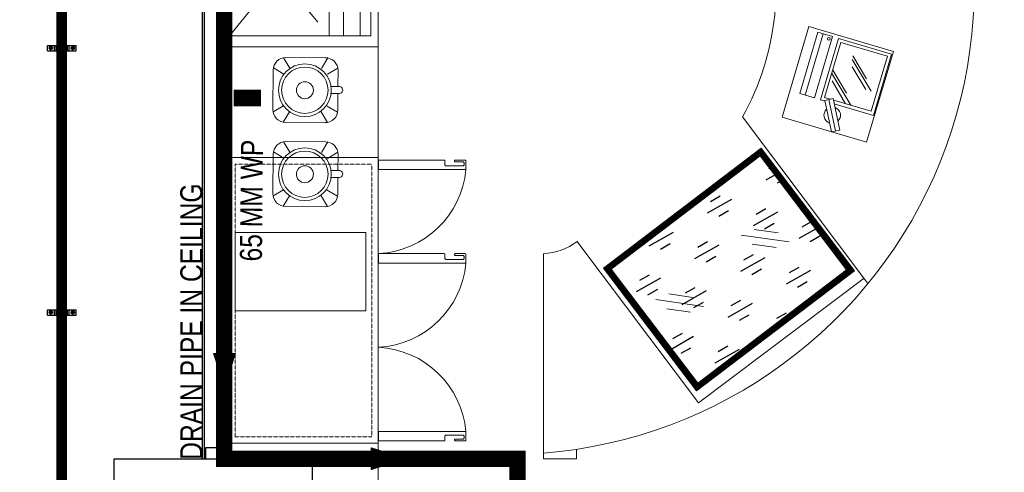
# Model space of a CAD drawing. Header units: millimetres. Extents: x 103872 to 294171, y 5570 to 32737.
# Tile 98 of 117: x 133629 to 138102, y 14149 to 16204. Entities that reach past the tile are written whole.
import ezdxf
from ezdxf.lldxf.tags import DXFTag

# ---------------------------------------------------------------- set-up
doc = ezdxf.new("R2010")
doc.units = ezdxf.units.MM
doc.header["$LTSCALE"] = 2.5
doc.set_wipeout_variables(frame=1)
for name, pattern in [('( Hidden )', [0.375, 0.25, -0.125]), ('CENTER', [50.8, 31.75, -6.35, 6.35, -6.35]), ('DASHED', [19.05, 12.7, -6.35]), ('HIDDEN', [0.375, 0.25, -0.125]), ('HIDDENX2', [19.05, 12.7, -6.35])]:
    doc.linetypes.add(name, pattern=pattern)
for name, color, linetype, lineweight in [('00-ABM-PHE-DRAINAGE TEXT', 7, 'Continuous', 18), ('00-ABM-WASTE PIPE', 3, 'Continuous', 0), ('CKD Equipments', 252, 'Continuous', 0), ('Dimension', 40, 'Continuous', 0), ('Flow Direction', 1, 'Continuous', 0), ('furniture1', 9, 'Continuous', 13), ('FURNITURES', 30, 'Continuous', 15), ('HATCH LIGHT', 250, 'Continuous', 0), ('HATCH MEDIUM', 251, 'Continuous', 5), ('K Equipment', 30, 'Continuous', 9), ('K Equipment UC', 251, 'Continuous', 5), ('P-LS DISCHARGE PIPE', 64, 'HIDDEN', 25), ('ROOM TEXT', 7, 'Continuous', 5), ('WALL', 132, 'Continuous', 25)]:
    doc.layers.add(name, color=color, linetype=linetype, lineweight=lineweight)
for name, color, linetype in [('BA-DEMOLISTION WALL', 3, 'Continuous'), ('P_SUPPORT', 7, 'Continuous'), ('RCC', 5, 'Continuous')]:
    doc.layers.add(name, color=color, linetype=linetype)
doc.styles.add('arial 0.80', font='arial.ttf', dxfattribs={"width": 0.8})
doc.styles.add('MTEXT', font='romans.shx', dxfattribs={"width": 0.85})
tags = doc.linetypes.add('DOT2', pattern=[3.175, 0, -3.175]).pattern_tags.tags
tags[6:7] = [DXFTag(74, 4), DXFTag(75, 0), DXFTag(340, '0'), DXFTag(46, 1.0), DXFTag(50, 0.0), DXFTag(44, 0.0), DXFTag(45, 0.0)]
tags[4:5] = [DXFTag(74, 4), DXFTag(75, 0), DXFTag(340, '0'), DXFTag(46, 1.0), DXFTag(50, 0.0), DXFTag(44, 0.0), DXFTag(45, 0.0)]

# ---------------------------------------------------------------- blocks, each defined once
blk = doc.blocks.new('*U41')
at = {"color": 8}
for points in [[(0, 0), (7713.3, 0), (7713.3, -10), (0, -10)], [(7663.3, -15), (7713.3, -15), (7713.3, -85), (7663.3, -85)], [(0, -100), (7713.3, -100), (7713.3, -90), (0, -90)]]:
    blk.add_lwpolyline(points, close=True, dxfattribs=at)
blk = doc.blocks.new('pos')
at = {"layer": 'FURNITURES', "color": 8}
blk.add_line((206081.3, 97081.2), (206370.8, 97081.2), dxfattribs=at)
for points in [[(206370.8, 97036.1), (206370.8, 97106.6), (206081.3, 97106.6), (206081.3, 97036.1)], [(206080.6, 96757), (206371, 96757), (206371, 97007.7), (206080.6, 97007.7)], [(206095.6, 96992.7), (206095.6, 96772), (206356, 96772), (206356, 96992.7)]]:
    blk.add_lwpolyline(points, close=True, dxfattribs=at)
for points in [[(206209.6, 96992.1), (206095.6, 96868.2)], [(206177.1, 96981.7), (206095.6, 96893.1)], [(206225.3, 96992.7), (206143.2, 96903.4)], [(206297, 96922.5), (206183, 96798.6)], [(206264.6, 96912.2), (206183, 96823.5)], [(206312.7, 96923.1), (206230.6, 96833.8)]]:
    blk.add_lwpolyline(points, dxfattribs=at)
blk.add_circle((206356, 97049.7), 6.27, dxfattribs=at)
for start, end in [(59.5319, 177.1175), (239.5319, 357.1175)]:
    blk.add_arc((206028.2, 96936.6), 37.6, start, end, dxfattribs=at)
at = {"color": 8}
blk.add_wipeout([(206101.7, 96954.1), (206083.2, 96988.4), (205954.7, 96919.1), (205973.2, 96884.8)], dxfattribs=at).dxf.layer = 'FURNITURES'
at = {"layer": 'FURNITURES', "color": 8}
for p, q in [((206083.2, 96988.4), (205954.7, 96919.1)), ((205964, 96901.9), (206092.5, 96971.2)), ((206101.7, 96954.1), (206083.2, 96988.4)), ((206101.7, 96954.1), (205973.2, 96884.8)), ((205973.2, 96884.8), (205954.7, 96919.1))]:
    blk.add_line(p, q, dxfattribs=at)
blk.add_lwpolyline([(206385.2, 97152.6), (205955.1, 97152.6), (205955.1, 96752.2), (206385.2, 96752.2)], close=True, dxfattribs=at)
blk = doc.blocks.new('A$Cb31a83a8')
at = {"linetype": 'DASHED', "ltscale": 20}
for p, q in [((0, 642, 0), (0, 452, 0)), ((555, 642, 0), (0, 642, 0)), ((555, 452, 0), (555, 642, 0)), ((555, 592.9, 0), (0, 592.9, 0)), ((555, 517.9, 0), (0, 517.9, 0)), ((555, 0, 0), (0, 452, 0)), ((0, 0, 0), (555, 452, 0))]:
    blk.add_line(p, q, dxfattribs=at)
at = {"linetype": 'DASHED', "ltscale": 20, "elevation": 0}
blk.add_lwpolyline([(0, 452), (555, 452), (555, 0), (0, 0)], close=True, dxfattribs=at)
blk = doc.blocks.new('BLENDOR')
at = {"layer": 'K Equipment', "color": 8}
for p, q in [((18.1, 325.7), (46.2, 277.9)), ((28.7, 326.7), (207.5, 326.7)), ((218.1, 325.7), (190, 277.9)), ((-29.4, 89.8), (-29.4, 268.5)), ((-28.5, 279.1), (18.9, 251.3)), ((264.7, 279.1), (217.3, 251.3)), ((265.6, 268.5), (265.6, 195.9)), ((232, 195.9), (268.6, 195.9)), ((232, 164.7), (268.6, 164.7)), ((265.6, 164.7), (265.6, 89.8)), ((-28.5, 79.2), (18.9, 107)), ((264.7, 79.2), (217.3, 107)), ((18.1, 32.6), (46.2, 80.5)), ((218.1, 32.6), (190, 80.5)), ((207.5, 31.6), (28.7, 31.6))]:
    blk.add_line(p, q, dxfattribs=at)
for radius in [119.8, 105.3, 38.6]:
    blk.add_circle((115.1, 178.5), radius, dxfattribs=at)
for centre, radius, start, end in [((28.7, 268.5), 58.1, 90, 180), ((207.5, 268.5), 58.1, 0, 90), ((271.5, 180.3), 15.9, 259.5146, 100.4854), ((28.7, 89.8), 58.1, 180, 270), ((207.5, 89.8), 58.1, 270, 0)]:
    blk.add_arc(centre, radius, start, end, dxfattribs=at)
blk = doc.blocks.new('SDADFGSDF')
for p, q in [((68993, 13820), (68993, 13120)), ((70290.6, 13800), (70290.6, 13120))]:
    blk.add_line(p, q)
for points in [[(70793, 13120), (70793, 13820), (68993, 13820), (68993, 13120)], [(70793, 13800), (70793, 13820), (68993, 13820), (68993, 13800)]]:
    blk.add_lwpolyline(points, close=True)
at = {"linetype": 'DASHED', "ltscale": 0.03}
blk.add_lwpolyline([(70260.4, 13770), (70260.4, 13150), (69023.1, 13150), (69023.1, 13770)], close=True, dxfattribs=at)
for points in [[(69016.8, 12730.5, -0.414214), (69012.5, 12734.9), (69012.5, 12769.6, 0.414214), (69008.2, 12773.9), (69008.2, 12773.9, 0.414214), (69003.8, 12769.6), (69003.8, 12730.5), (69003.8, 12726.2, 0.414214), (69008.2, 12721.9), (69047.2, 12721.9), (69047.2, 13118.8), (69003.8, 13118.8), (69003.8, 12821.6, 0.414214), (69008.2, 12817.3), (69025.5, 12817.3, -0.414214), (69029.8, 12812.9), (69029.8, 12734.9, -0.414214), (69025.5, 12730.5), (69016.8, 12730.5)], [(69840.9, 12730.5, 0.414214), (69845.2, 12734.9), (69845.2, 12769.6, -0.414214), (69849.5, 12773.9), (69849.5, 12773.9, -0.414214), (69853.9, 12769.6), (69853.9, 12730.5), (69853.9, 12726.2, -0.414214), (69849.5, 12721.9), (69810.5, 12721.9), (69810.5, 13118.8), (69853.9, 13118.8), (69853.9, 12821.6, -0.414214), (69849.5, 12817.3), (69832.2, 12817.3, 0.414214), (69827.9, 12812.9), (69827.9, 12734.9, 0.414214), (69832.2, 12730.5), (69840.9, 12730.5)], [(70265.9, 12730.5, 0.414214), (70270.2, 12734.9), (70270.2, 12769.6, -0.414214), (70274.6, 12773.9), (70274.6, 12773.9, -0.414214), (70278.9, 12769.6), (70278.9, 12730.5), (70278.9, 12726.2, -0.414214), (70274.6, 12721.9), (70235.5, 12721.9), (70235.5, 13118.8), (70278.9, 13118.8), (70278.9, 12821.6, -0.414214), (70274.6, 12817.3), (70257.2, 12817.3, 0.414214), (70252.9, 12812.9), (70252.9, 12734.9, 0.414214), (70257.2, 12730.5), (70265.9, 12730.5)]]:
    blk.add_lwpolyline(points, format="xyb")
at = {"linetype": 'DOT2', "ltscale": 0.05}
for centre, start, end in [((69008.1, 13141.3), 275.3193, 356.9359), ((69849.6, 13141.3), 183.0641, 264.6807), ((70274.6, 13141.3), 183.0641, 264.6807)]:
    blk.add_arc(centre, 421.3, start, end, dxfattribs=at)
blk = doc.blocks.new('ARCH')
at = {"layer": 'BA-DEMOLISTION WALL', "ltscale": 1000}
h = blk.add_hatch(dxfattribs=at)
h.set_pattern_fill('GOST_GLASS', color=8, scale=25.4, angle=344.4897)
h.set_pattern_definition([(209.489709, (1989575.85, -2369339.84), (-207.67721, 57.634159), [127, -177.8]), (209.489709, (1989523.93, -2369325.43), (-207.67721, 57.634159), [50.8, -254]), (209.489709, (1989561.44, -2369391.76), (-207.67721, 57.634159), [50.8, -254])])
h.paths.add_polyline_path([(118548.3, 15068.2), (117871.6, 14553.8), (117478.2, 15071.3), (118154.9, 15585.7)])
at = {"layer": 'FURNITURES'}
h = blk.add_hatch(dxfattribs=at)
h.set_pattern_fill('ANSI31', color=8, angle=217.2396)
h.set_pattern_definition([(262.239639, (168613.7602, 99665.6163), (3.14592175, -0.4287206), [])])
h.paths.add_polyline_path([(118583.3, 15063.4), (117866.8, 14518.8), (117443.2, 15076.1), (118159.7, 15620.7)])
h.paths.add_polyline_path([(118548.3, 15068.2), (117871.6, 14553.8), (117478.2, 15071.3), (118154.9, 15585.7)], flags=16)
at = {"layer": 'CKD Equipments', "color": 8}
blk.add_lwpolyline([(118583.3, 15063.4), (117866.8, 14518.8), (117443.2, 15076.1), (118159.7, 15620.7), (118583.3, 15063.4)], dxfattribs=at)
blk.add_lwpolyline([(118548.3, 15068.2), (117871.6, 14553.8), (117478.2, 15071.3), (118154.9, 15585.7)], close=True, dxfattribs=at)
at = {"layer": 'FURNITURES', "color": 8}
for p, q in [((116420.8, 14230.8), (116420.8, 17663.2)), ((117322.1, 15198.7), (117875.8, 14463.9)), ((117170.8, 15141.1), (117170.8, 14210.6)), ((117875.8, 14463.9), (118627.2, 15030.2)), ((116420.8, 14230.8), (115720.8, 14230.8)), ((116420.8, 14230.8), (116420.8, 13310.6)), ((117320.8, 14210.6), (117320.8, 14253.5)), ((117320.8, 14210.6), (117170.8, 14210.6))]:
    blk.add_line(p, q, dxfattribs=at)
blk.add_lwpolyline([(116364.8, 14881.9), (116364.8, 15237.9), (115770.8, 15237.9), (115770.8, 14881.9)], close=True, dxfattribs=at)
for centre, radius, start, end in [((117002, 16355.9), 2126.5, 274.5531, 41.6146), ((117002, 16355.9), 1226.5, 331.0614, 16.6336), ((117149.9, 15439.7), 299.3, 274.0072, 305.556)]:
    blk.add_arc(centre, radius, start, end, dxfattribs=at)
at = {"layer": 'HATCH LIGHT', "color": 8}
for p, q in [((118286.5, 15195), (118069.8, 15225.4)), ((118237, 15235.9), (118128.7, 15251.2)), ((118227.7, 15169.2), (118119.3, 15184.5)), ((117848.9, 14943.4), (117740.5, 14958.6)), ((117898.4, 14902.4), (117681.6, 14932.9)), ((117839.5, 14876.7), (117731.1, 14891.9))]:
    blk.add_line(p, q, dxfattribs=at)
at = {"layer": 'HATCH MEDIUM', "color": 8, "linetype": '( Hidden )'}
blk.add_lwpolyline([(116475.7, 23100, 0.012104), (116626.4, 22552.9), (116848.5, 21889.1, 0.171223), (121824.6, 15883), (122435.6, 15541.4, 0.03154), (123786.4, 14943)], format="xyb", dxfattribs=at)
at = {"layer": 'RCC', "color": 8}
blk.add_lwpolyline([(115220.8, 14210.6), (116120.8, 14210.6), (116120.8, 13310.6), (115220.8, 13310.6)], close=True, dxfattribs=at)
at = {"layer": 'K Equipment', "color": 8, "rotation": 359.722747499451}
for p in [(115971.1, 15705.7, 0), (115971.1, 15324.2, 0)]:
    blk.add_blockref('BLENDOR', p, dxfattribs=at)
at = {"layer": 'K Equipment UC', "color": 8, "rotation": 270}
blk.add_blockref('A$Cb31a83a8', (115744.9, 16685.7, 0), dxfattribs=at)
at = {"layer": 'K Equipment UC', "color": 8, "linetype": 'HIDDENX2', "ltscale": 10, "rotation": 90}
blk.add_blockref('SDADFGSDF', (129540.8, -54712.2), dxfattribs=at)
at = {"layer": 'WALL', "color": 8, "xscale": -1, "rotation": 89.99999999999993}
blk.add_blockref('*U41', (115620.8, 21923.9), dxfattribs=at)
at = {"layer": 'ROOM TEXT', "color": 7, "insert": (118053.4, 13852.7, 0.2), "char_height": 90, "attachment_point": 7, "style": 'MTEXT'}
blk.add_mtext_dynamic_manual_height_columns('\\A1;\\pi162.53677;Area: 46.3sqm\\P\\pi373.82248;22 PAX', width=1162.931, gutter_width=1.8, heights=[0], dxfattribs=at)
at = {"layer": 'furniture1', "color": 8, "rotation": 73.52935216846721}
blk.add_blockref('pos', (153027.8, -209287.7), dxfattribs=at)
at = {"layer": 'FURNITURES', "color": 8}
blk.add_line((118075.4, 15762.4), (118645.3, 15006.2), dxfattribs=at)
blk = doc.blocks.new('arrow direction')
at = {"linetype": 'Continuous'}
h = blk.add_hatch(dxfattribs=at)
h.set_pattern_fill('ANSI31', color=256, scale=1.5)
h.set_pattern_definition([(45, (14896.56726, 162392.98008), (-0.13258252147, 0.13258252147), [])])
h.paths.add_polyline_path([(-46.3, -29.7), (46.3, 0), (24.2, 7.1), (-46.3, 29.7)])
blk.add_lwpolyline([(-46.3, -29.7), (46.3, 0), (46.3, 0), (-46.3, 29.7)], close=True, dxfattribs=at)

msp = doc.modelspace()

# ---------------------------------------------------------------- block references
at = {"layer": 'Dimension'}
msp.add_blockref('ARCH', (18837.3, 0), dxfattribs=at)

# ---------------------------------------------------------------- next in the draw order: block references
msp.add_blockref('ARCH', (-8808, 0), dxfattribs=at)

# ---------------------------------------------------------------- next in the draw order: hatches: boundary and pattern name
at = {"layer": 'P_SUPPORT'}
h = msp.add_hatch(color=8, dxfattribs=at)
h.set_gradient(color1=(128, 128, 128), one_color=1, tint=1, name='SPHERICAL')
h.paths.add_polyline_path([(133770.7, 16068.7), (133770.7, 16075.1), (133777.1, 16075.1, -0.414214)])
h.paths.add_polyline_path([(133777.1, 16075.1), (133770.7, 16075.1), (133770.7, 16081.5, -0.414214)])
h.paths.add_polyline_path([(133770.7, 16075.1), (133764.3, 16075.1, -0.414214), (133770.7, 16081.5)])
h.paths.add_polyline_path([(133770.7, 16068.7, -0.414214), (133764.3, 16075.1), (133770.7, 16075.1)])
h = msp.add_hatch(color=8, dxfattribs=at)
h.set_gradient(color1=(128, 128, 128), one_color=1, tint=1, name='SPHERICAL')
h.paths.add_polyline_path([(133821.6, 16065.9), (133821.6, 16075.1), (133830.8, 16075.1, -0.414214)])
h.paths.add_polyline_path([(133830.8, 16075.1), (133821.6, 16075.1), (133821.6, 16084.3, -0.414214)])
h.paths.add_polyline_path([(133821.6, 16075.1), (133812.4, 16075.1, -0.414214), (133821.6, 16084.3)])
h.paths.add_polyline_path([(133821.6, 16065.9, -0.414214), (133812.4, 16075.1), (133821.6, 16075.1)])
h = msp.add_hatch(color=8, dxfattribs=at)
h.set_gradient(color1=(128, 128, 128), one_color=1, tint=1, name='SPHERICAL')
h.paths.add_polyline_path([(133869.9, 16068.7), (133869.9, 16075.1), (133876.3, 16075.1, -0.414214)])
h.paths.add_polyline_path([(133876.3, 16075.1), (133869.9, 16075.1), (133869.9, 16081.5, -0.414214)])
h.paths.add_polyline_path([(133869.9, 16075.1), (133863.5, 16075.1, -0.414214), (133869.9, 16081.5)])
h.paths.add_polyline_path([(133869.9, 16068.7, -0.414214), (133863.5, 16075.1), (133869.9, 16075.1)])
h = msp.add_hatch(color=8, dxfattribs=at)
h.set_gradient(color1=(128, 128, 128), one_color=1, tint=1, name='SPHERICAL')
h.paths.add_polyline_path([(133770.7, 14868.7), (133770.7, 14875.1), (133777.1, 14875.1, -0.414214)])
h.paths.add_polyline_path([(133777.1, 14875.1), (133770.7, 14875.1), (133770.7, 14881.5, -0.414214)])
h.paths.add_polyline_path([(133770.7, 14875.1), (133764.3, 14875.1, -0.414214), (133770.7, 14881.5)])
h.paths.add_polyline_path([(133770.7, 14868.7, -0.414214), (133764.3, 14875.1), (133770.7, 14875.1)])
h = msp.add_hatch(color=8, dxfattribs=at)
h.set_gradient(color1=(128, 128, 128), one_color=1, tint=1, name='SPHERICAL')
h.paths.add_polyline_path([(133821.6, 14865.9), (133821.6, 14875.1), (133830.8, 14875.1, -0.414214)])
h.paths.add_polyline_path([(133830.8, 14875.1), (133821.6, 14875.1), (133821.6, 14884.3, -0.414214)])
h.paths.add_polyline_path([(133821.6, 14875.1), (133812.4, 14875.1, -0.414214), (133821.6, 14884.3)])
h.paths.add_polyline_path([(133821.6, 14865.9, -0.414214), (133812.4, 14875.1), (133821.6, 14875.1)])
h = msp.add_hatch(color=8, dxfattribs=at)
h.set_gradient(color1=(128, 128, 128), one_color=1, tint=1, name='SPHERICAL')
h.paths.add_polyline_path([(133869.9, 14868.7), (133869.9, 14875.1), (133876.3, 14875.1, -0.414214)])
h.paths.add_polyline_path([(133876.3, 14875.1), (133869.9, 14875.1), (133869.9, 14881.5, -0.414214)])
h.paths.add_polyline_path([(133869.9, 14875.1), (133863.5, 14875.1, -0.414214), (133869.9, 14881.5)])
h.paths.add_polyline_path([(133869.9, 14868.7, -0.414214), (133863.5, 14875.1), (133869.9, 14875.1)])

# ---------------------------------------------------------------- next in the draw order: linework, layer by layer
at = {"layer": '00-ABM-WASTE PIPE', "const_width": 75}
for points, elevation in [([(134558.2, 17069.6), (134558.2, 14210.6), (135890.5, 14210.6), (135891.3, 13184.3)], -37300.9), ([(134601.7, 15848.1), (134724.6, 15848.1)], -74601.6)]:
    msp.add_lwpolyline(points, dxfattribs=dict(at, elevation=elevation))
at = {"layer": 'P-LS DISCHARGE PIPE', "linetype": 'HIDDEN', "ltscale": 400, "const_width": 48}
msp.add_lwpolyline([(133820, 8661.4), (133820, 23590.9)], dxfattribs=at)
at = {"layer": 'P_SUPPORT'}
for p, q in [((133754.7, 16063.1, 1.4), (133754.7, 16087.1, 1.4)), ((133754.7, 16087.1, 1.4), (133885.9, 16087.1, 1.4)), ((133754.7, 16063.1), (133885.9, 16063.1)), ((133786.7, 16063.1, -0.1), (133786.7, 16087.1, -0.1)), ((133794.7, 16063.1), (133794.7, 16087.1)), ((133845.9, 16063.1), (133845.9, 16087.1)), ((133853.9, 16063.1, -0.1), (133853.9, 16087.1, -0.1)), ((133885.9, 16063.1, 1.4), (133885.9, 16087.1, 1.4)), ((133754.7, 14863.1, 1.4), (133754.7, 14887.1, 1.4)), ((133754.7, 14887.1, 1.4), (133885.9, 14887.1, 1.4)), ((133754.7, 14863.1), (133885.9, 14863.1)), ((133786.7, 14863.1, -0.1), (133786.7, 14887.1, -0.1)), ((133794.7, 14863.1), (133794.7, 14887.1)), ((133845.9, 14863.1), (133845.9, 14887.1)), ((133853.9, 14863.1, -0.1), (133853.9, 14887.1, -0.1)), ((133885.9, 14863.1, 1.4), (133885.9, 14887.1, 1.4))]:
    msp.add_line(p, q, dxfattribs=at)
at = {"layer": 'P_SUPPORT', "color": 8, "linetype": 'CENTER', "ltscale": 0.02}
for p, q in [((133761.1, 16075.1, 1.2), (133780.3, 16075.1, 1.2)), ((133770.7, 16065.5, 1.2), (133770.7, 16084.7, 1.2)), ((133860.3, 16075.1, 1.2), (133879.5, 16075.1, 1.2)), ((133869.9, 16065.5, 1.2), (133869.9, 16084.7, 1.2)), ((133761.1, 14875.1, 1.2), (133780.3, 14875.1, 1.2)), ((133770.7, 14865.5, 1.2), (133770.7, 14884.7, 1.2)), ((133860.3, 14875.1, 1.2), (133879.5, 14875.1, 1.2)), ((133869.9, 14865.5, 1.2), (133869.9, 14884.7, 1.2))]:
    msp.add_line(p, q, dxfattribs=at)
at = {"layer": 'P_SUPPORT', "elevation": 1.2}
for points in [[(133767, 16068.7), (133763.3, 16075.1), (133767, 16081.5), (133774.4, 16081.5), (133778.1, 16075.1), (133774.4, 16068.7)], [(133866.2, 16068.7), (133862.5, 16075.1), (133866.2, 16081.5), (133873.6, 16081.5), (133877.3, 16075.1), (133873.6, 16068.7)], [(133767, 14868.7), (133763.3, 14875.1), (133767, 14881.5), (133774.4, 14881.5), (133778.1, 14875.1), (133774.4, 14868.7)], [(133866.2, 14868.7), (133862.5, 14875.1), (133866.2, 14881.5), (133873.6, 14881.5), (133877.3, 14875.1), (133873.6, 14868.7)]]:
    msp.add_lwpolyline(points, close=True, dxfattribs=at)
at = {"layer": 'P_SUPPORT'}
for points in [[(133816.3, 16065.9), (133811, 16075.1), (133816.3, 16084.3), (133826.9, 16084.3), (133832.2, 16075.1), (133826.9, 16065.9)], [(133816.3, 14865.9), (133811, 14875.1), (133816.3, 14884.3), (133826.9, 14884.3), (133832.2, 14875.1), (133826.9, 14865.9)]]:
    msp.add_lwpolyline(points, close=True, dxfattribs=at)
for centre, radius in [((133770.7, 16075.1, 1.2), 6.4), ((133821.6, 16075.1), 9.2), ((133869.9, 16075.1, 1.2), 6.4), ((133770.7, 14875.1, 1.2), 6.4), ((133821.6, 14875.1), 9.2), ((133869.9, 14875.1, 1.2), 6.4)]:
    msp.add_circle(centre, radius, dxfattribs=at)

# ---------------------------------------------------------------- next in the draw order: block references
at = {"layer": 'Flow Direction'}
for p, xscale, yscale, zscale, rotation in [((134656.2, 15848.1, -74601.6), -0.4971530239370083, 0.4971530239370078, 0.4971530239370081, 0.1821031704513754), ((134559.2, 14612), -1.657176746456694, 1.657176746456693, 1.657176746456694, 89.8352998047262), ((135302.3, 14210.4, -37300.9), -1.657176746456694, 1.657176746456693, 1.657176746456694, 179.8352998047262)]:
    msp.add_blockref('arrow direction', p, dxfattribs=dict(at, xscale=xscale, yscale=yscale, zscale=zscale, rotation=rotation))

# ---------------------------------------------------------------- next in the draw order: texts
at = {"layer": '00-ABM-PHE-DRAINAGE TEXT', "style": 'arial 0.80', "width": 0.8}
for s, rotation, p in [('65 MM WP', 89.4421, (134729.1, 15105.9)), ('DRAIN PIPE IN CEILING ', 90, (134458.7, 14205.8, 0.1))]:
    msp.add_text(s, height=100, rotation=rotation, dxfattribs=at).set_placement(p)

doc.saveas('drawing.dxf')
